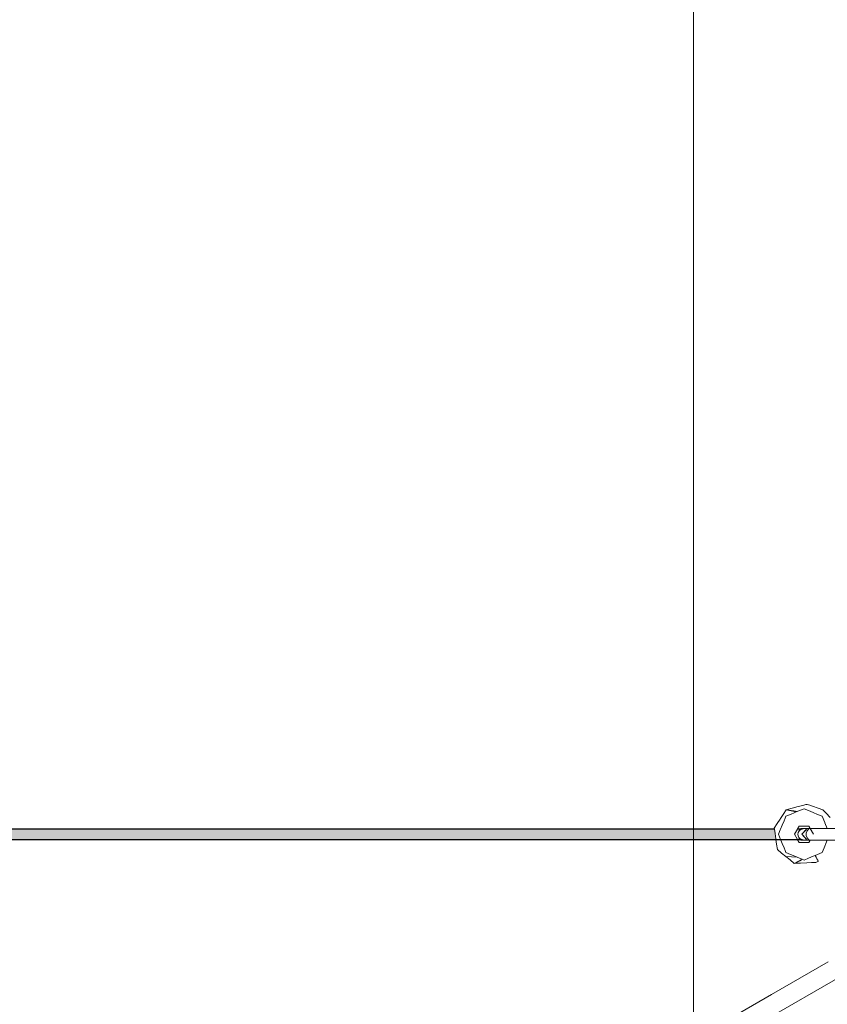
# Model space of a CAD drawing. Header units: millimetres. Extents: x 4477830 to 4478275, y -30323838 to -30323445.
# Tile 35 of 124: x 4477976.45 to 4477977.46, y -30323611.47 to -30323610.23. Entities that reach past the tile are written whole.
import ezdxf

# ---------------------------------------------------------------- set-up
doc = ezdxf.new("R2010")
doc.units = ezdxf.units.MM
for name, color, linetype, lineweight in [('IFC-Parede-Contorno', 42, 'Continuous', 5), ('PR-Captor', 9, 'Continuous', 18), ('PR-Condutos', 150, 'Continuous', 25)]:
    doc.layers.add(name, color=color, linetype=linetype, lineweight=lineweight)

msp = doc.modelspace()

# ---------------------------------------------------------------- hatches: boundary and pattern name
at = {"layer": 'PR-Condutos', "linetype": 'Continuous', "true_color": 0x105689}
for points in [[(4477965.9322, -30323611.2485), (4477977.3981, -30323611.2488), (4477977.398, -30323611.2485)], [(4477977.4313, -30323611.2502), (4477965.9389, -30323611.2488), (4477965.9323, -30323611.2502)], [(4477965.9323, -30323611.2488), (4477977.3983, -30323611.2502), (4477977.3981, -30323611.2488)], [(4477977.4314, -30323611.2524), (4477965.9389, -30323611.2502), (4477965.9323, -30323611.2524)], [(4477965.9323, -30323611.2502), (4477977.3986, -30323611.2524), (4477977.3983, -30323611.2502)], [(4477977.4314, -30323611.2551), (4477965.9389, -30323611.2524), (4477965.9323, -30323611.2551)], [(4477965.9323, -30323611.2524), (4477977.399, -30323611.2551), (4477977.3986, -30323611.2524)], [(4477977.4313, -30323611.2488), (4477965.9389, -30323611.2485), (4477965.9389, -30323611.2488)], [(4477977.4314, -30323611.2578), (4477965.9389, -30323611.2551), (4477965.9323, -30323611.2578)], [(4477965.9323, -30323611.2551), (4477977.3994, -30323611.2578), (4477977.399, -30323611.2551)], [(4477977.4313, -30323611.2601), (4477965.9389, -30323611.2578), (4477965.9323, -30323611.2601)], [(4477965.9323, -30323611.2578), (4477977.3998, -30323611.2601), (4477977.3994, -30323611.2578)], [(4477977.4313, -30323611.2615), (4477965.9389, -30323611.2601), (4477965.9323, -30323611.2615)], [(4477965.9323, -30323611.2601), (4477977.4, -30323611.2615), (4477977.3998, -30323611.2601)], [(4477965.9323, -30323611.2615), (4477977.4, -30323611.2618), (4477977.4, -30323611.2615)], [(4477977.4313, -30323611.2618), (4477965.9389, -30323611.2615), (4477965.9389, -30323611.2618)]]:
    msp.add_hatch(color=146, dxfattribs=at).paths.add_polyline_path(points)

# ---------------------------------------------------------------- linework, layer by layer
at = {"layer": 'IFC-Parede-Contorno', "color": 8, "lineweight": 5}
msp.add_line((4477977.296, -30323622.7475), (4477977.296, -30323608.1313), dxfattribs=at)
at = {"layer": 'PR-Captor', "color": 5}
for p, q in [((4477977.4392, -30323611.2173), (4477977.4378, -30323611.2176)), ((4477977.4392, -30323611.2173), (4477977.4392, -30323611.2177)), ((4477977.4427, -30323611.2185), (4477977.4392, -30323611.2173)), ((4477977.4392, -30323611.2174), (4477977.4392, -30323611.2173)), ((4477977.4392, -30323611.2175), (4477977.4392, -30323611.2174)), ((4477977.4392, -30323611.2177), (4477977.4392, -30323611.2175)), ((4477977.4128, -30323611.2244), (4477977.4091, -30323611.2301)), ((4477977.4182, -30323611.2299), (4477977.4125, -30323611.2323)), ((4477977.4205, -30323611.2223), (4477977.4128, -30323611.2244)), ((4477977.4226, -30323611.2254), (4477977.4128, -30323611.2244)), ((4477977.4128, -30323611.2244), (4477977.4257, -30323611.2268)), ((4477977.424, -30323611.2275), (4477977.4182, -30323611.2299)), ((4477977.4282, -30323611.2202), (4477977.4205, -30323611.2223)), ((4477977.4266, -30323611.2264), (4477977.4226, -30323611.2254)), ((4477977.4257, -30323611.2268), (4477977.424, -30323611.2275)), ((4477977.4266, -30323611.2264), (4477977.4257, -30323611.2268)), ((4477977.4297, -30323611.2252), (4477977.4266, -30323611.2264)), ((4477977.4337, -30323611.2188), (4477977.4282, -30323611.2202)), ((4477977.4354, -30323611.2228), (4477977.4297, -30323611.2252)), ((4477977.4365, -30323611.218), (4477977.4337, -30323611.2188)), ((4477977.4411, -30323611.2252), (4477977.4354, -30323611.2228)), ((4477977.4378, -30323611.2176), (4477977.4365, -30323611.218)), ((4477977.4468, -30323611.2275), (4477977.4411, -30323611.2252)), ((4477977.4462, -30323611.2197), (4477977.4427, -30323611.2185)), ((4477977.4532, -30323611.2221), (4477977.4462, -30323611.2197)), ((4477977.4525, -30323611.2299), (4477977.4468, -30323611.2275)), ((4477977.4583, -30323611.2323), (4477977.4525, -30323611.2299)), ((4477977.4591, -30323611.2242), (4477977.4532, -30323611.2221)), ((4477977.4634, -30323611.2286), (4477977.4591, -30323611.2242)), ((4477977.4685, -30323611.2339), (4477977.4634, -30323611.2286)), ((4477977.4016, -30323611.2415), (4477977.3978, -30323611.2473)), ((4477977.4053, -30323611.2358), (4477977.4016, -30323611.2415)), ((4477977.4058, -30323611.2351), (4477977.4053, -30323611.2358)), ((4477977.4091, -30323611.2301), (4477977.4058, -30323611.2351)), ((4477977.4102, -30323611.238), (4477977.4078, -30323611.2437)), ((4477977.4116, -30323611.2346), (4477977.4102, -30323611.238)), ((4477977.4125, -30323611.2323), (4477977.4116, -30323611.2346)), ((4477977.4616, -30323611.2402), (4477977.4583, -30323611.2323)), ((4477977.4617, -30323611.2407), (4477977.4616, -30323611.2402)), ((4477977.4646, -30323611.2477), (4477977.4617, -30323611.2407)), ((4477977.3978, -30323611.2473), (4477977.398, -30323611.2485)), ((4477977.398, -30323611.2485), (4477977.3989, -30323611.254)), ((4477977.3989, -30323611.254), (4477977.3999, -30323611.2608)), ((4477977.4054, -30323611.2494), (4477977.4031, -30323611.2551)), ((4477977.4058, -30323611.2485), (4477977.4054, -30323611.2494)), ((4477977.4078, -30323611.2437), (4477977.4058, -30323611.2485)), ((4477977.4234, -30323611.2551), (4477977.4272, -30323611.2485)), ((4477977.4272, -30323611.2485), (4477977.4273, -30323611.2483)), ((4477977.4273, -30323611.2483), (4477977.4294, -30323611.2447)), ((4477977.4312, -30323611.2479), (4477977.4273, -30323611.2483)), ((4477977.428, -30323611.2533), (4477977.4278, -30323611.2549)), ((4477977.428, -30323611.2534), (4477977.4278, -30323611.2551)), ((4477977.428, -30323611.2534), (4477977.4279, -30323611.2536)), ((4477977.4281, -30323611.253), (4477977.428, -30323611.2532)), ((4477977.4281, -30323611.2532), (4477977.428, -30323611.2533)), ((4477977.428, -30323611.2532), (4477977.428, -30323611.2533)), ((4477977.428, -30323611.2533), (4477977.428, -30323611.2534)), ((4477977.428, -30323611.2533), (4477977.428, -30323611.2534)), ((4477977.4288, -30323611.2514), (4477977.4281, -30323611.253)), ((4477977.4288, -30323611.2515), (4477977.4281, -30323611.2532)), ((4477977.4288, -30323611.2512), (4477977.4293, -30323611.2497)), ((4477977.4288, -30323611.2514), (4477977.4291, -30323611.251)), ((4477977.4289, -30323611.251), (4477977.4288, -30323611.2514)), ((4477977.429, -30323611.2511), (4477977.4288, -30323611.2514)), ((4477977.4288, -30323611.2515), (4477977.4288, -30323611.2513)), ((4477977.4288, -30323611.2514), (4477977.4288, -30323611.2515)), ((4477977.4293, -30323611.2497), (4477977.4289, -30323611.251)), ((4477977.4296, -30323611.2504), (4477977.429, -30323611.2511)), ((4477977.4291, -30323611.251), (4477977.429, -30323611.2511)), ((4477977.4292, -30323611.2507), (4477977.4291, -30323611.251)), ((4477977.4294, -30323611.2505), (4477977.4292, -30323611.2507)), ((4477977.4293, -30323611.2497), (4477977.4302, -30323611.2494)), ((4477977.4296, -30323611.2498), (4477977.4293, -30323611.2497)), ((4477977.4294, -30323611.2447), (4477977.4414, -30323611.2447)), ((4477977.4294, -30323611.2505), (4477977.43, -30323611.2498)), ((4477977.4296, -30323611.2504), (4477977.4294, -30323611.2505)), ((4477977.43, -30323611.2498), (4477977.4296, -30323611.2504)), ((4477977.43, -30323611.2498), (4477977.4296, -30323611.2498)), ((4477977.4305, -30323611.2494), (4477977.43, -30323611.2498)), ((4477977.4305, -30323611.2496), (4477977.43, -30323611.2498)), ((4477977.4302, -30323611.2494), (4477977.4305, -30323611.2494)), ((4477977.4313, -30323611.2488), (4477977.4305, -30323611.2494)), ((4477977.4311, -30323611.2493), (4477977.4305, -30323611.2496)), ((4477977.4307, -30323611.2493), (4477977.4305, -30323611.2496)), ((4477977.4309, -30323611.2491), (4477977.4307, -30323611.2493)), ((4477977.4313, -30323611.2488), (4477977.4309, -30323611.2491)), ((4477977.4313, -30323611.2491), (4477977.4311, -30323611.2493)), ((4477977.4313, -30323611.2479), (4477977.4312, -30323611.2479)), ((4477977.4313, -30323611.2479), (4477977.4313, -30323611.2479)), ((4477977.4314, -30323611.2479), (4477977.4313, -30323611.2479)), ((4477977.4315, -30323611.2487), (4477977.4313, -30323611.2488)), ((4477977.4315, -30323611.2487), (4477977.4313, -30323611.2488)), ((4477977.4313, -30323611.2488), (4477977.4313, -30323611.2488)), ((4477977.4314, -30323611.2491), (4477977.4313, -30323611.2491)), ((4477977.4313, -30323611.2491), (4477977.4313, -30323611.2491)), ((4477977.4324, -30323611.2478), (4477977.4314, -30323611.2479)), ((4477977.4317, -30323611.2489), (4477977.4314, -30323611.2491)), ((4477977.4314, -30323611.2491), (4477977.4314, -30323611.2491)), ((4477977.4333, -30323611.2479), (4477977.4315, -30323611.2486)), ((4477977.4315, -30323611.2486), (4477977.4315, -30323611.2487)), ((4477977.4315, -30323611.2486), (4477977.4315, -30323611.2486)), ((4477977.4315, -30323611.2486), (4477977.4315, -30323611.2487)), ((4477977.4334, -30323611.2479), (4477977.4316, -30323611.2486)), ((4477977.4316, -30323611.2486), (4477977.4317, -30323611.2489)), ((4477977.4356, -30323611.2479), (4477977.4317, -30323611.2489)), ((4477977.4326, -30323611.2478), (4477977.4324, -30323611.2478)), ((4477977.4338, -30323611.2477), (4477977.4326, -30323611.2478)), ((4477977.4326, -30323611.2551), (4477977.4387, -30323611.2486)), ((4477977.4375, -30323611.2498), (4477977.4326, -30323611.2551)), ((4477977.4344, -30323611.2477), (4477977.4334, -30323611.2479)), ((4477977.434, -30323611.2477), (4477977.4338, -30323611.2477)), ((4477977.4338, -30323611.2477), (4477977.4338, -30323611.2477)), ((4477977.4338, -30323611.2477), (4477977.4338, -30323611.2477)), ((4477977.4344, -30323611.2477), (4477977.434, -30323611.2477)), ((4477977.4353, -30323611.2476), (4477977.4344, -30323611.2477)), ((4477977.436, -30323611.2477), (4477977.4353, -30323611.2476)), ((4477977.4359, -30323611.2478), (4477977.4356, -30323611.2479)), ((4477977.4363, -30323611.2478), (4477977.4359, -30323611.2478)), ((4477977.4363, -30323611.2478), (4477977.436, -30323611.2477)), ((4477977.4396, -30323611.2477), (4477977.4363, -30323611.2478)), ((4477977.4387, -30323611.2486), (4477977.4375, -30323611.2498)), ((4477977.4393, -30323611.2507), (4477977.4383, -30323611.2536)), ((4477977.4383, -30323611.2536), (4477977.4383, -30323611.2567)), ((4477977.4412, -30323611.2486), (4477977.4393, -30323611.2507)), ((4477977.4417, -30323611.2476), (4477977.4396, -30323611.2477)), ((4477977.4432, -30323611.2478), (4477977.4412, -30323611.2486)), ((4477977.4414, -30323611.2447), (4477977.4414, -30323611.2448)), ((4477977.4414, -30323611.2448), (4477977.4427, -30323611.2469)), ((4477977.4431, -30323611.2476), (4477977.4417, -30323611.2476)), ((4477977.4427, -30323611.2469), (4477977.4431, -30323611.2476)), ((4477977.4436, -30323611.2476), (4477977.4431, -30323611.2476)), ((4477977.4435, -30323611.2477), (4477977.4432, -30323611.2478)), ((4477977.4432, -30323611.2478), (4477977.4474, -30323611.2551)), ((4477977.4646, -30323611.2477), (4477977.4435, -30323611.2477)), ((4477977.4441, -30323611.2476), (4477977.4436, -30323611.2476)), ((4477977.5586, -30323611.2477), (4477977.4646, -30323611.2477)), ((4477977.3999, -30323611.2608), (4477977.4, -30323611.2618)), ((4477977.4, -30323611.2618), (4477977.4009, -30323611.2675)), ((4477977.4031, -30323611.2551), (4477977.4058, -30323611.2618)), ((4477977.4058, -30323611.2618), (4477977.4061, -30323611.2624)), ((4477977.4061, -30323611.2624), (4477977.4078, -30323611.2666)), ((4477977.4078, -30323611.2666), (4477977.4102, -30323611.2723)), ((4477977.4272, -30323611.2618), (4477977.4234, -30323611.2551)), ((4477977.4273, -30323611.262), (4477977.4272, -30323611.2618)), ((4477977.4294, -30323611.2655), (4477977.4273, -30323611.262)), ((4477977.4273, -30323611.262), (4477977.4297, -30323611.2622)), ((4477977.4278, -30323611.2549), (4477977.4278, -30323611.2551)), ((4477977.4278, -30323611.2551), (4477977.4278, -30323611.2554)), ((4477977.4278, -30323611.2551), (4477977.428, -30323611.2569)), ((4477977.4278, -30323611.2554), (4477977.4278, -30323611.2551)), ((4477977.4278, -30323611.2554), (4477977.4281, -30323611.2571)), ((4477977.428, -30323611.2569), (4477977.428, -30323611.2571)), ((4477977.428, -30323611.2571), (4477977.4281, -30323611.2572)), ((4477977.4281, -30323611.2571), (4477977.4288, -30323611.2588)), ((4477977.4281, -30323611.2572), (4477977.4288, -30323611.2589)), ((4477977.4288, -30323611.2588), (4477977.4288, -30323611.2589)), ((4477977.4288, -30323611.2589), (4477977.4296, -30323611.2599)), ((4477977.4288, -30323611.2589), (4477977.4288, -30323611.2589)), ((4477977.4288, -30323611.2589), (4477977.4295, -30323611.2598)), ((4477977.4295, -30323611.2598), (4477977.4288, -30323611.2589)), ((4477977.4288, -30323611.2589), (4477977.4289, -30323611.2593)), ((4477977.4289, -30323611.2593), (4477977.4293, -30323611.2606)), ((4477977.4293, -30323611.2606), (4477977.429, -30323611.2597)), ((4477977.4292, -30323611.2595), (4477977.4295, -30323611.2598)), ((4477977.4293, -30323611.2606), (4477977.43, -30323611.2604)), ((4477977.4302, -30323611.2608), (4477977.4293, -30323611.2606)), ((4477977.4414, -30323611.2655), (4477977.4294, -30323611.2655)), ((4477977.4295, -30323611.2598), (4477977.4296, -30323611.2599)), ((4477977.4295, -30323611.2598), (4477977.4299, -30323611.2604)), ((4477977.43, -30323611.2604), (4477977.4295, -30323611.2598)), ((4477977.4296, -30323611.2599), (4477977.43, -30323611.2604)), ((4477977.4297, -30323611.2622), (4477977.4312, -30323611.2623)), ((4477977.4299, -30323611.2604), (4477977.43, -30323611.2604)), ((4477977.43, -30323611.2604), (4477977.4305, -30323611.2607)), ((4477977.43, -30323611.2604), (4477977.4301, -30323611.2605)), ((4477977.4301, -30323611.2605), (4477977.4305, -30323611.2609)), ((4477977.4305, -30323611.2609), (4477977.4302, -30323611.2608)), ((4477977.4305, -30323611.2607), (4477977.4311, -30323611.261)), ((4477977.4305, -30323611.2607), (4477977.4307, -30323611.2609)), ((4477977.4305, -30323611.2609), (4477977.4313, -30323611.2615)), ((4477977.4307, -30323611.2609), (4477977.4309, -30323611.2611)), ((4477977.4309, -30323611.2611), (4477977.4313, -30323611.2614)), ((4477977.4311, -30323611.261), (4477977.4313, -30323611.2611)), ((4477977.4312, -30323611.2623), (4477977.4313, -30323611.2623)), ((4477977.4313, -30323611.2611), (4477977.4314, -30323611.2611)), ((4477977.4313, -30323611.2611), (4477977.4313, -30323611.2611)), ((4477977.4313, -30323611.2614), (4477977.4313, -30323611.2615)), ((4477977.4313, -30323611.2615), (4477977.4315, -30323611.2616)), ((4477977.4313, -30323611.2615), (4477977.4315, -30323611.2616)), ((4477977.4313, -30323611.2615), (4477977.4313, -30323611.2615)), ((4477977.4313, -30323611.2623), (4477977.4314, -30323611.2624)), ((4477977.4313, -30323611.2623), (4477977.4313, -30323611.2623)), ((4477977.4314, -30323611.2611), (4477977.4317, -30323611.2613)), ((4477977.4314, -30323611.2624), (4477977.4324, -30323611.2624)), ((4477977.4315, -30323611.2616), (4477977.4315, -30323611.2616)), ((4477977.4317, -30323611.2613), (4477977.4316, -30323611.2616)), ((4477977.4316, -30323611.2616), (4477977.4334, -30323611.2624)), ((4477977.4317, -30323611.2613), (4477977.4355, -30323611.2624)), ((4477977.4324, -30323611.2624), (4477977.4326, -30323611.2625)), ((4477977.4326, -30323611.2551), (4477977.4375, -30323611.2604)), ((4477977.4387, -30323611.2616), (4477977.4326, -30323611.2551)), ((4477977.4326, -30323611.2625), (4477977.4338, -30323611.2626)), ((4477977.4334, -30323611.2624), (4477977.4338, -30323611.2624)), ((4477977.4338, -30323611.2624), (4477977.4344, -30323611.2625)), ((4477977.4338, -30323611.2626), (4477977.434, -30323611.2626)), ((4477977.4338, -30323611.2626), (4477977.4338, -30323611.2626)), ((4477977.434, -30323611.2626), (4477977.4344, -30323611.2625)), ((4477977.4344, -30323611.2625), (4477977.4353, -30323611.2626)), ((4477977.4353, -30323611.2626), (4477977.436, -30323611.2625)), ((4477977.4355, -30323611.2624), (4477977.4359, -30323611.2625)), ((4477977.4359, -30323611.2625), (4477977.4362, -30323611.2625)), ((4477977.436, -30323611.2625), (4477977.4362, -30323611.2625)), ((4477977.4362, -30323611.2625), (4477977.4396, -30323611.2626)), ((4477977.4375, -30323611.2604), (4477977.4387, -30323611.2616)), ((4477977.4383, -30323611.2567), (4477977.4393, -30323611.2595)), ((4477977.4393, -30323611.2595), (4477977.4412, -30323611.2616)), ((4477977.4396, -30323611.2626), (4477977.4417, -30323611.2626)), ((4477977.4412, -30323611.2616), (4477977.4432, -30323611.2625)), ((4477977.4427, -30323611.2633), (4477977.4414, -30323611.2655)), ((4477977.4414, -30323611.2655), (4477977.4414, -30323611.2655)), ((4477977.4417, -30323611.2626), (4477977.4431, -30323611.2626)), ((4477977.4431, -30323611.2626), (4477977.4427, -30323611.2633)), ((4477977.4431, -30323611.2626), (4477977.4436, -30323611.2626)), ((4477977.4432, -30323611.2625), (4477977.4435, -30323611.2626)), ((4477977.4435, -30323611.2626), (4477977.4646, -30323611.2626)), ((4477977.4436, -30323611.2626), (4477977.4441, -30323611.2626)), ((4477977.4616, -30323611.2701), (4477977.463, -30323611.2666)), ((4477977.463, -30323611.2666), (4477977.4646, -30323611.2626)), ((4477977.4646, -30323611.2626), (4477977.5599, -30323611.2626)), ((4477977.4646, -30323611.2626), (4477977.4646, -30323611.2626)), ((4477977.4009, -30323611.2675), (4477977.402, -30323611.2743)), ((4477977.402, -30323611.2743), (4477977.4072, -30323611.2787)), ((4477977.4072, -30323611.2787), (4477977.4125, -30323611.2832)), ((4477977.4102, -30323611.2723), (4477977.4116, -30323611.2756)), ((4477977.4116, -30323611.2756), (4477977.4125, -30323611.278)), ((4477977.4125, -30323611.278), (4477977.4182, -30323611.2804)), ((4477977.4525, -30323611.2804), (4477977.4583, -30323611.278)), ((4477977.4583, -30323611.278), (4477977.4606, -30323611.2723)), ((4477977.4606, -30323611.2723), (4477977.4616, -30323611.2701)), ((4477977.4125, -30323611.283), (4477977.4178, -30323611.2874)), ((4477977.4268, -30323611.284), (4477977.4125, -30323611.283)), ((4477977.4125, -30323611.2832), (4477977.4127, -30323611.2832)), ((4477977.4127, -30323611.2832), (4477977.4268, -30323611.284)), ((4477977.4178, -30323611.2874), (4477977.4231, -30323611.2917)), ((4477977.4182, -30323611.2804), (4477977.424, -30323611.2827)), ((4477977.4329, -30323611.2864), (4477977.4231, -30323611.2917)), ((4477977.4231, -30323611.2917), (4477977.4321, -30323611.2878)), ((4477977.4231, -30323611.2917), (4477977.4253, -30323611.2916)), ((4477977.424, -30323611.2827), (4477977.4269, -30323611.284)), ((4477977.4253, -30323611.2916), (4477977.4254, -30323611.2916)), ((4477977.4254, -30323611.2916), (4477977.431, -30323611.2914)), ((4477977.4269, -30323611.284), (4477977.4297, -30323611.2851)), ((4477977.4297, -30323611.2851), (4477977.4329, -30323611.2864)), ((4477977.431, -30323611.2914), (4477977.439, -30323611.2911)), ((4477977.4329, -30323611.2864), (4477977.4354, -30323611.2875)), ((4477977.4354, -30323611.2875), (4477977.4411, -30323611.2851)), ((4477977.439, -30323611.2911), (4477977.4447, -30323611.2908)), ((4477977.4411, -30323611.2851), (4477977.4468, -30323611.2827)), ((4477977.4447, -30323611.2908), (4477977.4476, -30323611.2907)), ((4477977.4468, -30323611.2827), (4477977.4494, -30323611.2817)), ((4477977.4476, -30323611.2907), (4477977.449, -30323611.2907)), ((4477977.449, -30323611.2907), (4477977.4504, -30323611.2906)), ((4477977.4494, -30323611.2817), (4477977.4525, -30323611.2804)), ((4477977.4506, -30323611.2839), (4477977.4494, -30323611.2817)), ((4477977.4503, -30323611.2902), (4477977.4503, -30323611.2904)), ((4477977.4504, -30323611.2905), (4477977.4503, -30323611.2902)), ((4477977.4503, -30323611.2904), (4477977.4504, -30323611.2905)), ((4477977.4504, -30323611.2906), (4477977.4519, -30323611.2899)), ((4477977.4517, -30323611.2861), (4477977.4506, -30323611.2839)), ((4477977.4526, -30323611.2878), (4477977.4517, -30323611.2861)), ((4477977.4519, -30323611.2899), (4477977.4533, -30323611.2892)), ((4477977.4531, -30323611.2889), (4477977.4526, -30323611.2878)), ((4477977.4533, -30323611.2892), (4477977.4531, -30323611.2889)), ((4477977.4658, -30323611.4157), (4477977.3944, -30323611.457)), ((4477977.3869, -30323611.489), (4477977.4831, -30323611.4334)), ((4477977.3944, -30323611.457), (4477977.3126, -30323611.5042))]:
    msp.add_line(p, q, dxfattribs=at)
at = {"layer": 'PR-Condutos', "color": 146, "true_color": 0x105689}
for p, q in [((4477977.398, -30323611.2485), (4477965.9322, -30323611.2485)), ((4477977.4313, -30323611.2485), (4477977.4272, -30323611.2485)), ((4477965.9389, -30323611.2618), (4477977.4313, -30323611.2618))]:
    msp.add_line(p, q, dxfattribs=at)

doc.saveas('drawing.dxf')
